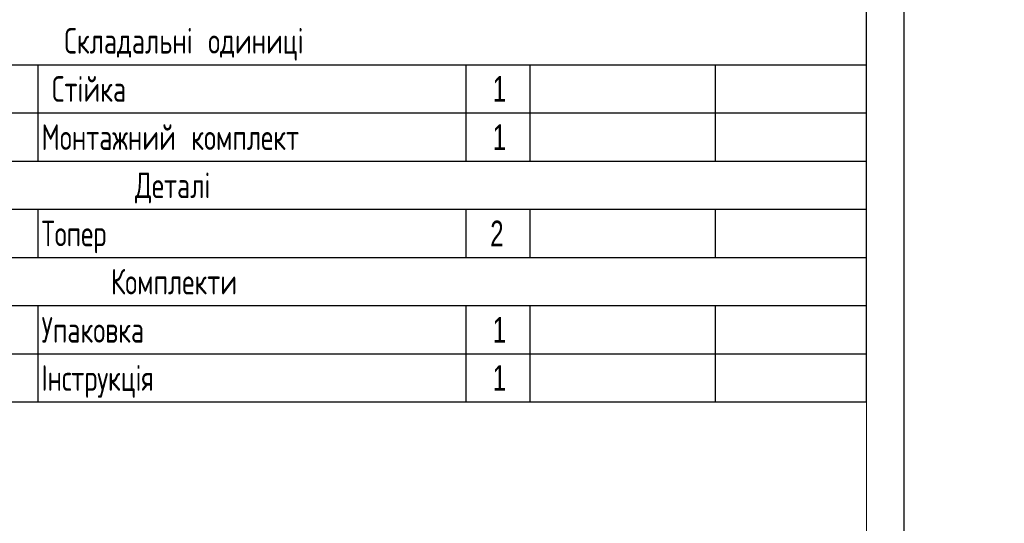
# Model space of a CAD drawing. Header units: millimetres. Extents: x 0 to 553, y -4 to 396.
# Tile 30 of 32: x 301 to 434, y 66 to 133. Entities that reach past the tile are written whole.
import ezdxf

# ---------------------------------------------------------------- set-up
doc = ezdxf.new("R2010")
doc.units = ezdxf.units.MM
doc.layers.add('TEMP', color=7, linetype='Continuous')
doc.layers.add('ТЕКСТ', color=5, linetype='Continuous')
doc.layers.add('ЛІНІЇ', color=96, linetype='Continuous', lineweight=15)
doc.styles.add('SLDTEXTSTYLE0', font='TXT', dxfattribs={"width": 0.7, "bigfont": 'bigfont'})
doc.styles.add('SLDTEXTSTYLE2', font='TXT', dxfattribs={"width": 0.7})

# ---------------------------------------------------------------- blocks, each defined once
blk = doc.blocks.new('SW_TABLEANNOTATION_0')
at = {"layer": 'TEMP', "color": 0}
for p, q in [((185.99, -65.52), (185.99, 0)), ((0, -20.22), (185.99, -20.22)), ((74.55, -20.22), (74.55, -33.16)), ((132.1, -20.22), (132.1, -33.16)), ((140.7, -20.22), (140.7, -33.16)), ((165.62, -20.22), (165.62, -33.16)), ((0, -26.69), (185.99, -26.69)), ((0, -33.16), (185.99, -33.16)), ((0, -39.63), (185.99, -39.63)), ((74.55, -39.63), (74.55, -46.11)), ((132.1, -39.63), (132.1, -46.11)), ((140.7, -39.63), (140.7, -46.11)), ((165.62, -39.63), (165.62, -46.11)), ((0, -46.11), (185.99, -46.11)), ((0, -52.58), (185.99, -52.58)), ((74.55, -52.58), (74.55, -65.52)), ((132.1, -52.58), (132.1, -65.52)), ((140.7, -52.58), (140.7, -65.52)), ((165.62, -52.58), (165.62, -65.52)), ((0, -59.05), (185.99, -59.05)), ((0, -65.52), (185.99, -65.52))]:
    blk.add_line(p, q, dxfattribs=at)
at = {"layer": 'TEMP', "color": 0, "attachment_point": 1}
for s, insert, char_height, style in [('\\M+18452\\M+1847B\\M+1847C\\M+18470\\M+18474\\M+18470\\M+1847C\\M+1848E\\M+1847Eі \\M+18480\\M+18474\\M+18479\\M+1847E\\M+18479\\M+18488і', (78.12, -15.29), 3.43958, 'SLDTEXTSTYLE0'), ('\\M+18452\\M+18484і\\M+1847A\\M+1847B\\M+18470', (76.45, -21.76), 3.4396, 'SLDTEXTSTYLE0'), ('1', (135.73, -21.76), 3.44, 'SLDTEXTSTYLE2'), ('\\M+1844D\\M+18480\\M+1847E\\M+18484\\M+18470\\M+18477\\M+1847E\\M+18479\\M+1847A \\M+1847B\\M+18480\\M+1847D\\M+18481\\M+1847C\\M+18475\\M+1847B\\M+18484', (75.05, -28.24), 3.43958, 'SLDTEXTSTYLE0'), ('1', (135.73, -28.24), 3.44, 'SLDTEXTSTYLE2'), ('\\M+18444\\M+18475\\M+18484\\M+18470\\M+1847Cі', (87.62, -34.71), 3.4396, 'SLDTEXTSTYLE0'), ('\\M+18453\\M+18480\\M+18481\\M+18475\\M+18482', (75.05, -41.18), 3.4396, 'SLDTEXTSTYLE0'), ('2', (135.39, -41.18), 3.44, 'SLDTEXTSTYLE2'), ('\\M+1844B\\M+18480\\M+1847D\\M+18481\\M+1847C\\M+18475\\M+1847B\\M+18484\\M+18479', (84.38, -47.65), 3.4396, 'SLDTEXTSTYLE0'), ('\\M+18454\\M+18481\\M+18470\\M+1847B\\M+18480\\M+18472\\M+1847B\\M+18470', (75.05, -54.13), 3.4396, 'SLDTEXTSTYLE0'), ('1', (135.73, -54.13), 3.44, 'SLDTEXTSTYLE2'), ('І\\M+1847E\\M+18483\\M+18484\\M+18482\\M+18485\\M+1847B\\M+18488і\\M+18491', (75.05, -60.6), 3.4396, 'SLDTEXTSTYLE0'), ('1', (135.73, -60.6), 3.44, 'SLDTEXTSTYLE2')]:
    blk.add_mtext(s, dxfattribs=dict(at, insert=insert, char_height=char_height, style=style))

msp = doc.modelspace()

# ---------------------------------------------------------------- linework, layer by layer
at = {"layer": 'ЛІНІЇ'}
msp.add_line((415.0001, 291.9998), (415.0001, 4.9998), dxfattribs=at)
at = {"layer": 'ТЕКСТ'}
msp.add_line((420.0001, 296.9998), (420.0001, -0.0002), dxfattribs=at)

# ---------------------------------------------------------------- block references
at = {"layer": 'TEMP'}
msp.add_blockref('SW_TABLEANNOTATION_0', (229.0112, 147.5624), dxfattribs=at)

doc.saveas('drawing.dxf')
